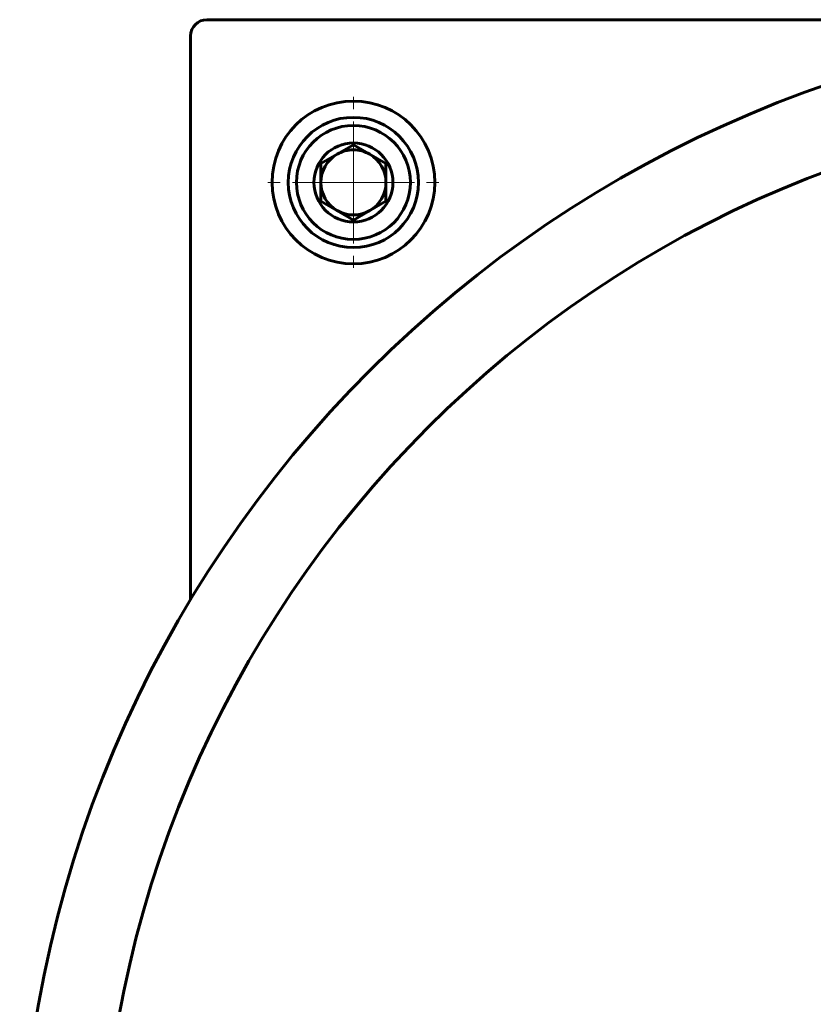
# Model space of a CAD drawing. Header units: millimetres. Extents: x -361 to 731, y -180 to 180.
# Tile 9 of 14: x 428 to 526, y 0 to 121. Entities that reach past the tile are written whole.
import ezdxf

# ---------------------------------------------------------------- set-up
doc = ezdxf.new("R2010")
doc.units = ezdxf.units.MM
doc.linetypes.add('K5LT_AXLED', pattern=[12, 7.5, -1.5, 1.5, -1.5])
doc.linetypes.add('K5LT_BASIC', pattern=[0])
doc.layers.add('Системный слой (1)', color=7, linetype='Continuous', true_color=0x6c6c6c)

# ---------------------------------------------------------------- blocks, each defined once
blk = doc.blocks.new('U67')
at = {"layer": 'Системный слой (1)', "color": 30, "linetype": 'K5LT_AXLED', "lineweight": 18, "true_color": 0xff8000}
for q in [(469.44, 113), (457.44, 101), (481.44, 101), (469.44, 89)]:
    blk.add_line((469.44, 101), q, dxfattribs=at)

msp = doc.modelspace()

# ---------------------------------------------------------------- linework, layer by layer
at = {"layer": 'Системный слой (1)', "color": 150, "linetype": 'K5LT_BASIC', "lineweight": 60, "true_color": 0x0080ff}
for p, q in [((575.44, 121), (451.44, 121)), ((449.44, 119), (449.44, 49.72)), ((469.44, 105.62), (465.44, 103.31)), ((473.44, 103.31), (469.44, 105.62)), ((465.44, 103.31), (465.44, 98.69)), ((473.44, 98.69), (473.44, 103.31)), ((465.44, 98.69), (469.44, 96.38)), ((469.44, 96.38), (473.44, 98.69))]:
    msp.add_line(p, q, dxfattribs=at)
for centre, radius in [((575.44, -26), 147), ((575.44, -26), 137), ((469.44, 101), 10), ((469.44, 101), 8), ((469.44, 101), 7), ((469.44, 101), 4.85)]:
    msp.add_circle(centre, radius, dxfattribs=at)
for centre, radius, start, end in [((451.44, 119), 2, 90, 180), ((469.44, 101), 4, 120, 180), ((469.44, 101), 4, 90, 120), ((469.44, 101), 4, 60, 90), ((469.44, 101), 4, 0, 60), ((469.44, 101), 4, 180, 240), ((469.44, 101), 4, 300, 0), ((469.44, 101), 4, 240, 300)]:
    msp.add_arc(centre, radius, start, end, dxfattribs=at)

# ---------------------------------------------------------------- block references
at = {"layer": 'Системный слой (1)'}
msp.add_blockref('U67', (0, 0), dxfattribs=at)

doc.saveas('drawing.dxf')
